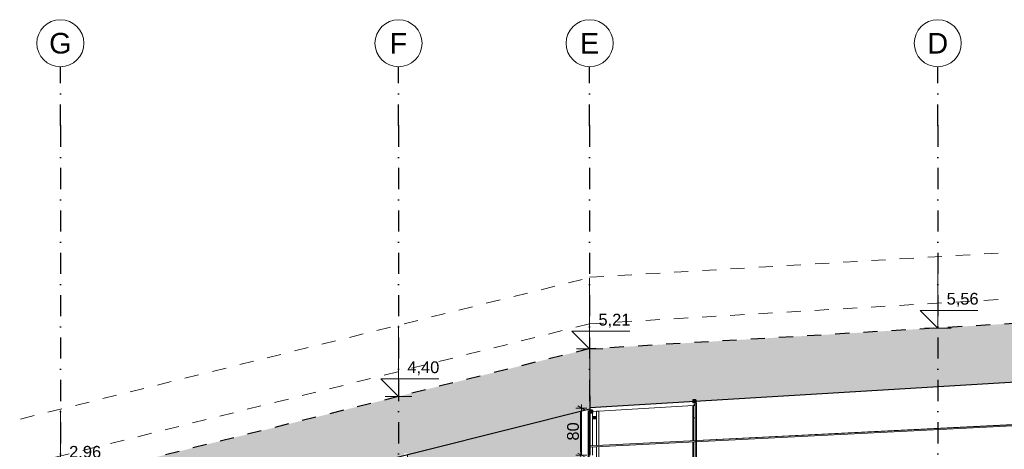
# Model space of a CAD drawing. Header units: millimetres. Extents: x 7523647 to 7570474, y -9734 to 10800.
# Tile 8 of 10: x 7536029 to 7552771, y 3499 to 10800. Entities that reach past the tile are written whole.
import ezdxf
from ezdxf.enums import TextEntityAlignment as Align

# ---------------------------------------------------------------- set-up
doc = ezdxf.new("R2010")
doc.units = ezdxf.units.MM
doc.header["$MEASUREMENT"] = 0
doc.linetypes.add('Kropki i Kreski', pattern=[720, 360, -180, 0, -180])
doc.linetypes.add('Przerywana', pattern=[480, 240, -240])
for name, color, linetype in [('Nowe_199-Z Wymiary i opisy', 7, 'Continuous'), ('Nowe_2025-11-03 Sufit podwieszany', 7, 'Continuous'), ('Nowe_280-A Dachy Powłoki', 7, 'Continuous'), ('Nowe_290-A Ściany kurtynowe', 7, 'Continuous'), ('Nowe_410-K Osie', 7, 'Continuous')]:
    doc.layers.add(name, color=color, linetype=linetype)
for name, color, linetype, lineweight, true_color in [('Nowe_199-Z Wymiary i opisy_Nr_pióra__45', 7, 'Continuous', 15, 0x40a5ff), ('Nowe_199-Z Wymiary i opisy_Nr_pióra__85', 7, 'Continuous', 13, 0x80c2ff), ('Nowe_280-A Dachy Powłoki_Nr_pióra__61', 7, 'Continuous', 13, 0x6a6a6a), ('Nowe_410-K Osie_Nr_pióra__25', 7, 'Continuous', 25, 0x40a5ff), ('Nowe_Wypełnienie pzekrój_Nr_pióra__61', 7, 'Continuous', 13, 0x6a6a6a), ('Nowe_Wypełnienie pzekrój_Nr_pióra__79', 7, 'Continuous', 0, 0xaaffd5)]:
    doc.layers.add(name, color=color, linetype=linetype, lineweight=lineweight, true_color=true_color)
for name, color, linetype, lineweight in [('Nowe_199-Z Wymiary i opisy_Nr_pióra__6', 5, 'Continuous', 13), ('Nowe_2025-11-03 Sufit podwieszany_Nr_pióra__1', 7, 'Continuous', 13), ('Nowe_2025-11-03 Sufit podwieszany_Nr_pióra__92', 7, 'Continuous', 13), ('Nowe_280-A Dachy Powłoki_Nr_pióra__21', 7, 'Continuous', 25), ('Nowe_280-A Dachy Powłoki_Nr_pióra__29', 7, 'Continuous', 25), ('Nowe_280-A Dachy Powłoki_Nr_pióra__49', 7, 'Continuous', 15), ('Nowe_290-A Ściany kurtynowe_Nr_pióra__1', 7, 'Continuous', 13), ('Nowe_290-A Ściany kurtynowe_Nr_pióra__27', 7, 'Continuous', 25), ('Nowe_290-A Ściany kurtynowe_Nr_pióra__87', 7, 'Continuous', 13), ('Nowe_410-K Osie_Nr_pióra__1', 7, 'Continuous', 13), ('Nowe_410-K Osie_Nr_pióra__7', 7, 'Continuous', 13), ('Nowe_Wypełnienie pzekrój_Nr_pióra__1', 7, 'Continuous', 13)]:
    doc.layers.add(name, color=color, linetype=linetype, lineweight=lineweight)
doc.styles.add('STYL_AUTOMATYCZNY_1', font='arial.ttf')
doc.styles.add('STYL_AUTOMATYCZNY_2', font='arial.ttf')
doc.dimstyles.new('STYL_AUTOMATYCZNY__3', dxfattribs={"dimtxt": 200, "dimasz": 95, "dimexe": 0.18, "dimexo": 0.0625, "dimgap": 0, "dimtad": 1, "dimdec": 1, "dimlfac": 0.1, "dimzin": 0, "dimdsep": 46, "dimtxsty": 'STYL_AUTOMATYCZNY_2', "dimblk": 'ARROWHEAD_2', "dimblk1": 'ARROWHEAD_2', "dimblk2": 'ARROWHEAD_2', "dimcen": 0.09, "dimclrd": 256, "dimclre": 256, "dimclrt": 5, "dimadec": 1, "dimazin": 0, "dimtfac": 1, "dimtdec": 4, "dimtmove": 0, "dimatfit": 3, "dimfxl": 0, "dimtolj": 1, "dimtzin": 0, "dimarcsym": 0})

# ---------------------------------------------------------------- blocks, each defined once
blk = doc.blocks.new('ElemPrzekroju_10', base_point=(6982742, 0))
at = {"layer": 'Nowe_280-A Dachy Powłoki', "linetype": 'Continuous', "lineweight": 0, "true_color": 0x000000}
for points in [[(7568823, 6592), (7545724, 5206), (7545724, 5196), (7568823, 6582)], [(7545724, 4910), (7568823, 6296), (7568823, 6582), (7545724, 5196)], [(7545724, 4910), (7545724, 4710), (7568823, 6096), (7568823, 6296)], [(7568823, 6096), (7545724, 4710), (7545724, 4409), (7568823, 5795)], [(7568823, 5795), (7545724, 4409), (7545724, 4404), (7568823, 5790)], [(7568823, 5790), (7545724, 4404), (7545724, 4204), (7547476, 4309), (7547476, 4339), (7547526, 4339), (7547526, 4312), (7568823, 5590)]]:
    blk.add_hatch(color=18, dxfattribs=at).paths.add_polyline_path(points)
at = {"layer": 'Nowe_280-A Dachy Powłoki_Nr_pióra__21', "color": 7, "linetype": 'Continuous', "lineweight": 25}
blk.add_line((7568823, 5590), (7545722, 4204), dxfattribs=at)
at = {"layer": 'Nowe_280-A Dachy Powłoki_Nr_pióra__29', "color": 7, "linetype": 'Przerywana', "lineweight": 25}
blk.add_line((7568823, 6592), (7545722, 5205), dxfattribs=at)
at = {"layer": 'Nowe_280-A Dachy Powłoki_Nr_pióra__29', "color": 7, "linetype": 'Continuous', "lineweight": 25, "flags": 128}
blk.add_lwpolyline([(7545722, 4409), (7545722, 4404), (7545722, 4204)], dxfattribs=at)
at = {"layer": 'Nowe_280-A Dachy Powłoki_Nr_pióra__49', "color": 7, "linetype": 'Continuous', "lineweight": 15, "flags": 128}
blk.add_lwpolyline([(7545722, 5195), (7545722, 4910), (7545722, 4710), (7545722, 4409)], dxfattribs=at)
blk = doc.blocks.new('ElemPrzekroju_11', base_point=(6982742, 0))
at = {"layer": 'Nowe_280-A Dachy Powłoki', "linetype": 'Continuous', "lineweight": 0, "true_color": 0x000000}
for points in [[(7536416, 2873), (7545724, 5200), (7545724, 5210), (7536416, 2883)], [(7536416, 2579), (7545724, 4906), (7545724, 5200), (7536416, 2873)], [(7536416, 2579), (7536416, 2373), (7545724, 4700), (7545724, 4906)], [(7536416, 2064), (7545724, 4391), (7545724, 4700), (7536416, 2373)], [(7536416, 2059), (7545724, 4386), (7545724, 4391), (7536416, 2064)], [(7536416, 1853), (7542571, 3391), (7542571, 3429), (7542621, 3429), (7542621, 3404), (7545724, 4180), (7545724, 4386), (7536416, 2059)]]:
    blk.add_hatch(color=18, dxfattribs=at).paths.add_polyline_path(points)
at = {"layer": 'Nowe_280-A Dachy Powłoki_Nr_pióra__21', "color": 7, "linetype": 'Continuous', "lineweight": 25}
blk.add_line((7545724, 4180), (7536820, 1954), dxfattribs=at)
at = {"layer": 'Nowe_280-A Dachy Powłoki_Nr_pióra__29', "color": 7, "linetype": 'Przerywana', "lineweight": 25}
blk.add_line((7545724, 5210), (7536416, 2883), dxfattribs=at)
at = {"layer": 'Nowe_280-A Dachy Powłoki_Nr_pióra__29', "color": 7, "linetype": 'Continuous', "lineweight": 25, "flags": 128}
for points in [[(7545724, 4391), (7545724, 4386), (7545724, 4180)], [(7536416, 2064), (7536416, 2059), (7536416, 1853)]]:
    blk.add_lwpolyline(points, dxfattribs=at)
at = {"layer": 'Nowe_280-A Dachy Powłoki_Nr_pióra__49', "color": 7, "linetype": 'Continuous', "lineweight": 15, "flags": 128}
for points in [[(7545724, 5200), (7545724, 4906), (7545724, 4700), (7545724, 4391)], [(7536416, 2873), (7536416, 2579), (7536416, 2373), (7536416, 2064)]]:
    blk.add_lwpolyline(points, dxfattribs=at)
at = {"layer": 'Nowe_280-A Dachy Powłoki_Nr_pióra__61', "color": 251, "linetype": 'Continuous', "lineweight": 13, "true_color": 0x6a6a6a}
for p, q in [((7536416, 2883), (7536416, 2883)), ((7536416, 2883), (7536416, 2873)), ((7536416, 2873), (7536416, 2579)), ((7536416, 2579), (7536416, 1852))]:
    blk.add_line(p, q, dxfattribs=at)
blk = doc.blocks.new('ElemPrzekroju_46', base_point=(6982742, 0))
at = {"layer": 'Nowe_290-A Ściany kurtynowe', "linetype": 'Continuous', "lineweight": 0, "true_color": 0x000000}
blk.add_hatch(color=18, dxfattribs=at).paths.add_polyline_path([(7547516, 4289), (7547516, -3825), (7547536, -3825), (7547536, -340), (7547525, -340), (7547525, -80), (7547536, -80), (7547536, 4289)])
at = {"layer": 'Nowe_290-A Ściany kurtynowe_Nr_pióra__1', "color": 7, "linetype": 'Continuous', "lineweight": 13}
for p, q in [((7547516, 4289), (7547516, -3825)), ((7547536, 4289), (7547526, 4289)), ((7547536, 4289), (7547536, -3825)), ((7547536, -3825), (7547526, -3825))]:
    blk.add_line(p, q, dxfattribs=at)
blk = doc.blocks.new('ElemPrzekroju_92', base_point=(6982742, 0))
at = {"layer": 'Nowe_290-A Ściany kurtynowe', "linetype": 'Continuous', "lineweight": 0, "true_color": 0x000000}
blk.add_hatch(color=18, dxfattribs=at).paths.add_polyline_path([(7545720, 4116), (7545770, 4116), (7545770, 4166), (7545720, 4166)])
at = {"layer": 'Nowe_290-A Ściany kurtynowe_Nr_pióra__27', "color": 7, "linetype": 'Continuous', "lineweight": 25}
for p, q in [((7545720, 4166), (7545720, 4116)), ((7545770, 4166), (7545720, 4166)), ((7545770, 4116), (7545730, 4116)), ((7545770, 4166), (7545770, 4116))]:
    blk.add_line(p, q, dxfattribs=at)
blk = doc.blocks.new('ElemPrzekroju_98', base_point=(6982742, 0))
at = {"layer": 'Nowe_290-A Ściany kurtynowe_Nr_pióra__87', "color": 7, "linetype": 'Continuous', "lineweight": 13}
for p, q in [((7545710, 4116), (7545700, 4116)), ((7545700, 3397), (7545700, 4116)), ((7545770, 3560), (7545770, 4116)), ((7545770, 3397), (7545770, 3540)), ((7545700, 3397), (7545710, 3397))]:
    blk.add_line(p, q, dxfattribs=at)
blk = doc.blocks.new('ElemPrzekroju_99', base_point=(6982742, 0))
at = {"layer": 'Nowe_290-A Ściany kurtynowe', "linetype": 'Continuous', "lineweight": 0, "true_color": 0x000000}
blk.add_hatch(color=18, dxfattribs=at).paths.add_polyline_path([(7545710, 3397), (7545730, 3397), (7545730, 4116), (7545710, 4116)])
at = {"layer": 'Nowe_290-A Ściany kurtynowe_Nr_pióra__1', "color": 7, "linetype": 'Continuous', "lineweight": 13}
for p, q in [((7545710, 4116), (7545710, 3397)), ((7545720, 4116), (7545710, 4116)), ((7545730, 4116), (7545730, 3397)), ((7545720, 3397), (7545710, 3397))]:
    blk.add_line(p, q, dxfattribs=at)
blk = doc.blocks.new('ElemPrzekroju_100', base_point=(6982742, 0))
at = {"layer": 'Nowe_290-A Ściany kurtynowe_Nr_pióra__87', "color": 7, "linetype": 'Continuous', "lineweight": 13}
for p, q in [((7545710, 4116), (7545710, 4141)), ((7545720, 4141), (7545710, 4141)), ((7545710, 3372), (7545710, 3397)), ((7545720, 3372), (7545710, 3372))]:
    blk.add_line(p, q, dxfattribs=at)
blk = doc.blocks.new('ElemPrzekroju_106', base_point=(6982742, 0))
at = {"layer": 'Nowe_2025-11-03 Sufit podwieszany', "linetype": 'Continuous', "lineweight": 0, "true_color": 0x000000}
for points in [[(7547536, 3628), (7568920, 4698), (7568920, 4718), (7547536, 3648)], [(7545730, 3538), (7547516, 3627), (7547516, 3647), (7545730, 3558)]]:
    blk.add_hatch(color=18, dxfattribs=at).paths.add_polyline_path(points)
at = {"layer": 'Nowe_2025-11-03 Sufit podwieszany_Nr_pióra__1', "color": 7, "linetype": 'Continuous', "lineweight": 13}
for p, q in [((7568920, 4718), (7545720, 3558)), ((7568920, 4698), (7545720, 3537)), ((7545720, 3558), (7545720, 3537))]:
    blk.add_line(p, q, dxfattribs=at)
at = {"layer": 'Nowe_2025-11-03 Sufit podwieszany_Nr_pióra__92', "color": 7, "linetype": 'Continuous', "lineweight": 13}
blk.add_line((7568920, 4718), (7547536, 3649), dxfattribs=at)
blk = doc.blocks.new('ElemPrzekroju_107', base_point=(6982742, 0))
at = {"layer": 'Nowe_290-A Ściany kurtynowe_Nr_pióra__87', "color": 7, "linetype": 'Continuous', "lineweight": 13}
for p, q in [((7547476, 3646), (7547476, 4242)), ((7547476, 2681), (7547476, 3625))]:
    blk.add_line(p, q, dxfattribs=at)
blk = doc.blocks.new('ElemPrzekroju_108', base_point=(6982742, 0))
at = {"layer": 'Nowe_290-A Ściany kurtynowe_Nr_pióra__87', "color": 7, "linetype": 'Continuous', "lineweight": 13}
for p, q in [((7547487, 3646), (7547487, 4036)), ((7547487, 2450), (7547487, 3626))]:
    blk.add_line(p, q, dxfattribs=at)
blk = doc.blocks.new('ElemPrzekroju_109', base_point=(6982742, 0))
at = {"layer": 'Nowe_290-A Ściany kurtynowe_Nr_pióra__87', "color": 7, "linetype": 'Continuous', "lineweight": 13}
for p, q in [((7545837, 4026), (7545837, 3564)), ((7545837, 3564), (7545837, 4026)), ((7545877, 3566), (7545877, 4036)), ((7545837, 3543), (7545837, 2422)), ((7545837, 2422), (7545837, 3543)), ((7545877, 2412), (7545877, 3545))]:
    blk.add_line(p, q, dxfattribs=at)
blk = doc.blocks.new('ElemPrzekroju_110', base_point=(6982742, 0))
at = {"layer": 'Nowe_290-A Ściany kurtynowe_Nr_pióra__87', "color": 7, "linetype": 'Continuous', "lineweight": 13}
for p, q in [((7545770, 4056), (7545837, 4056)), ((7545837, 2392), (7545745, 2392))]:
    blk.add_line(p, q, dxfattribs=at)
blk = doc.blocks.new('ElemPrzekroju_111', base_point=(6982742, 0))
at = {"layer": 'Nowe_290-A Ściany kurtynowe_Nr_pióra__87', "color": 7, "linetype": 'Continuous', "lineweight": 13}
for p, q in [((7547484, 4036), (7547484, 3646)), ((7547516, 4036), (7547487, 4036)), ((7547484, 3626), (7547484, 2450))]:
    blk.add_line(p, q, dxfattribs=at)
blk = doc.blocks.new('ElemPrzekroju_112', base_point=(6982742, 0))
at = {"layer": 'Nowe_290-A Ściany kurtynowe_Nr_pióra__87', "color": 7, "linetype": 'Continuous', "lineweight": 13}
for p, q in [((7545837, 4046), (7545770, 4046)), ((7545837, 4026), (7545770, 4026)), ((7545837, 4026), (7545837, 4046))]:
    blk.add_line(p, q, dxfattribs=at)
blk = doc.blocks.new('ElemPrzekroju_113', base_point=(6982742, 0))
at = {"layer": 'Nowe_290-A Ściany kurtynowe_Nr_pióra__87', "color": 7, "linetype": 'Continuous', "lineweight": 13}
for p, q in [((7545695, 2412), (7545695, 4036)), ((7545695, 2412), (7545695, 4036)), ((7545745, 2422), (7545745, 3347))]:
    blk.add_line(p, q, dxfattribs=at)
blk = doc.blocks.new('ElemPrzekroju_117', base_point=(6982742, 0))
at = {"layer": 'Nowe_290-A Ściany kurtynowe_Nr_pióra__87', "color": 7, "linetype": 'Continuous', "lineweight": 13}
blk.add_line((7545837, 4016), (7545770, 4016), dxfattribs=at)
blk = doc.blocks.new('ElemPrzekroju_119', base_point=(6982742, 0))
at = {"layer": 'Nowe_290-A Ściany kurtynowe', "linetype": 'Continuous', "lineweight": 0, "true_color": 0x000000}
blk.add_hatch(color=18, dxfattribs=at).paths.add_polyline_path([(7547476, 4339), (7547476, 4289), (7547526, 4289), (7547526, 4339)])
at = {"layer": 'Nowe_290-A Ściany kurtynowe_Nr_pióra__27', "color": 7, "linetype": 'Continuous', "lineweight": 25}
for p, q in [((7547476, 4339), (7547476, 4289)), ((7547526, 4339), (7547476, 4339)), ((7547516, 4289), (7547476, 4289)), ((7547526, 4339), (7547526, 4289))]:
    blk.add_line(p, q, dxfattribs=at)
blk = doc.blocks.new('ElemPrzekroju_121', base_point=(6982742, 0))
at = {"layer": 'Nowe_290-A Ściany kurtynowe_Nr_pióra__87', "color": 7, "linetype": 'Continuous', "lineweight": 13}
for p, q in [((7547507, 4266), (7547484, 4242)), ((7547484, 4242), (7547484, 4036))]:
    blk.add_line(p, q, dxfattribs=at)
blk = doc.blocks.new('ElemPrzekroju_123', base_point=(6982742, 0))
at = {"layer": 'Nowe_290-A Ściany kurtynowe_Nr_pióra__87', "color": 7, "linetype": 'Continuous', "lineweight": 13}
for p, q in [((7547487, 4036), (7547487, 4242)), ((7547516, 4244), (7547508, 4243))]:
    blk.add_line(p, q, dxfattribs=at)
blk = doc.blocks.new('ElemPrzekroju_124', base_point=(6982742, 0))
at = {"layer": 'Nowe_290-A Ściany kurtynowe_Nr_pióra__87', "color": 7, "linetype": 'Continuous', "lineweight": 13}
for p, q in [((7545877, 4149), (7547484, 4242)), ((7547484, 4242), (7547508, 4243)), ((7547507, 4266), (7547508, 4243))]:
    blk.add_line(p, q, dxfattribs=at)
blk = doc.blocks.new('ElemPrzekroju_125', base_point=(6982742, 0))
at = {"layer": 'Nowe_290-A Ściany kurtynowe_Nr_pióra__87', "color": 7, "linetype": 'Continuous', "lineweight": 13}
for p, q in [((7545877, 4149), (7545837, 4146)), ((7545837, 4146), (7545837, 4046)), ((7545837, 4046), (7545837, 4146)), ((7545877, 4036), (7545877, 4149))]:
    blk.add_line(p, q, dxfattribs=at)
blk = doc.blocks.new('ElemPrzekroju_126', base_point=(6982742, 0))
at = {"layer": 'Nowe_290-A Ściany kurtynowe_Nr_pióra__87', "color": 7, "linetype": 'Continuous', "lineweight": 13}
blk.add_line((7545770, 4142), (7545837, 4146), dxfattribs=at)
blk = doc.blocks.new('ElemPrzekroju_127', base_point=(6982742, 0))
at = {"layer": 'Nowe_290-A Ściany kurtynowe_Nr_pióra__87', "color": 7, "linetype": 'Continuous', "lineweight": 13}
blk.add_line((7545695, 4036), (7545695, 4172), dxfattribs=at)
blk.add_line((7545695, 4036), (7545695, 4172), dxfattribs=at)
blk = doc.blocks.new('Standardowy znacznik osi[2]', base_point=(7536720, 10000))
at = {"layer": 'Nowe_410-K Osie_Nr_pióra__25', "color": 161, "linetype": 'Kropki i Kreski', "lineweight": 25, "true_color": 0x40a5ff}
for p, q in [((7536720, 9000), (7536720, 10000)), ((7536720, 9000), (7536720, -7934)), ((7536720, -7934), (7536720, -8934))]:
    blk.add_line(p, q, dxfattribs=at)
for p in [(7536720, 9000), (7536720, 9000), (7536720, -7934), (7536720, -7934)]:
    blk.add_point(p, dxfattribs=at)
at = {"layer": 'Nowe_410-K Osie_Nr_pióra__7', "color": 7, "linetype": 'Continuous', "lineweight": 13}
for centre in [(7536720, 10400), (7536720, -9334)]:
    blk.add_circle(centre, 400, dxfattribs=at)
at = {"layer": 'Nowe_410-K Osie_Nr_pióra__1', "color": 7, "lineweight": 13, "style": 'STYL_AUTOMATYCZNY_1'}
for tag, p in [('AC_MarkerText_1_0', (7536720, 10575)), ('AC_MarkerText_1_1', (7536720, -9159))]:
    blk.add_attdef(tag, text='', height=350, rotation=360, dxfattribs=at).set_placement(p, align=Align.TOP_CENTER)
blk = doc.blocks.new('Standardowy znacznik osi[3]', base_point=(7545720, 10000))
at = {"layer": 'Nowe_410-K Osie_Nr_pióra__25', "color": 161, "linetype": 'Kropki i Kreski', "lineweight": 25, "true_color": 0x40a5ff}
for p, q in [((7545720, 9000), (7545720, 10000)), ((7545720, 9000), (7545720, -7934)), ((7545720, -7934), (7545720, -8934))]:
    blk.add_line(p, q, dxfattribs=at)
for p in [(7545720, 9000), (7545720, 9000), (7545720, -7934), (7545720, -7934)]:
    blk.add_point(p, dxfattribs=at)
at = {"layer": 'Nowe_410-K Osie_Nr_pióra__7', "color": 7, "linetype": 'Continuous', "lineweight": 13}
for centre in [(7545720, 10400), (7545720, -9334)]:
    blk.add_circle(centre, 400, dxfattribs=at)
at = {"layer": 'Nowe_410-K Osie_Nr_pióra__1', "color": 7, "lineweight": 13, "style": 'STYL_AUTOMATYCZNY_1'}
for tag, p in [('AC_MarkerText_1_0', (7545720, 10575)), ('AC_MarkerText_1_1', (7545720, -9159))]:
    blk.add_attdef(tag, text='', height=350, rotation=360, dxfattribs=at).set_placement(p, align=Align.TOP_CENTER)
blk = doc.blocks.new('Standardowy znacznik osi[4]', base_point=(7551641, 10000))
at = {"layer": 'Nowe_410-K Osie_Nr_pióra__25', "color": 161, "linetype": 'Kropki i Kreski', "lineweight": 25, "true_color": 0x40a5ff}
for p, q in [((7551641, 9000), (7551641, 10000)), ((7551641, 9000), (7551641, -7934)), ((7551641, -7934), (7551641, -8934))]:
    blk.add_line(p, q, dxfattribs=at)
for p in [(7551641, 9000), (7551641, 9000), (7551641, -7934), (7551641, -7934)]:
    blk.add_point(p, dxfattribs=at)
at = {"layer": 'Nowe_410-K Osie_Nr_pióra__7', "color": 7, "linetype": 'Continuous', "lineweight": 13}
for centre in [(7551641, 10400), (7551641, -9334)]:
    blk.add_circle(centre, 400, dxfattribs=at)
at = {"layer": 'Nowe_410-K Osie_Nr_pióra__1', "color": 7, "lineweight": 13, "style": 'STYL_AUTOMATYCZNY_1'}
for tag, p in [('AC_MarkerText_1_0', (7551641, 10575)), ('AC_MarkerText_1_1', (7551641, -9159))]:
    blk.add_attdef(tag, text='', height=350, rotation=360, dxfattribs=at).set_placement(p, align=Align.TOP_CENTER)
blk = doc.blocks.new('Standardowy znacznik osi[8]', base_point=(7542471, 10000))
at = {"layer": 'Nowe_410-K Osie_Nr_pióra__25', "color": 161, "linetype": 'Kropki i Kreski', "lineweight": 25, "true_color": 0x40a5ff}
for p, q in [((7542471, 9000), (7542471, 10000)), ((7542471, 9000), (7542471, -7934)), ((7542471, -7934), (7542471, -8934))]:
    blk.add_line(p, q, dxfattribs=at)
for p in [(7542471, 9000), (7542471, 9000), (7542471, -7934), (7542471, -7934)]:
    blk.add_point(p, dxfattribs=at)
at = {"layer": 'Nowe_410-K Osie_Nr_pióra__7', "color": 7, "linetype": 'Continuous', "lineweight": 13}
for centre in [(7542471, 10400), (7542471, -9334)]:
    blk.add_circle(centre, 400, dxfattribs=at)
at = {"layer": 'Nowe_410-K Osie_Nr_pióra__1', "color": 7, "lineweight": 13, "style": 'STYL_AUTOMATYCZNY_1'}
for tag, p in [('AC_MarkerText_1_0', (7542471, 10575)), ('AC_MarkerText_1_1', (7542471, -9159))]:
    blk.add_attdef(tag, text='', height=350, rotation=360, dxfattribs=at).set_placement(p, align=Align.TOP_CENTER)
blk = doc.blocks.new('*D163', base_point=(6982742, 0))
at = {"layer": 'Nowe_199-Z Wymiary i opisy_Nr_pióra__45', "color": 161, "linetype": 'Continuous', "lineweight": 15, "true_color": 0x40a5ff}
for p, q in [((7545643, 4164), (7545518, 4236)), ((7545518, 3436), (7545643, 3364))]:
    blk.add_line(p, q, dxfattribs=at)
at = {"layer": 'Nowe_199-Z Wymiary i opisy_Nr_pióra__85', "color": 151, "linetype": 'Continuous', "lineweight": 13, "true_color": 0x80c2ff}
for p, q in [((7545674, 4200), (7545487, 4200)), ((7545580, 4200), (7545580, 4261)), ((7545580, 3400), (7545580, 4200)), ((7545674, 3400), (7545487, 3400))]:
    blk.add_line(p, q, dxfattribs=at)
at = {"layer": 'Nowe_199-Z Wymiary i opisy_Nr_pióra__6', "color": 5, "lineweight": 13, "insert": (7545540, 3647), "char_height": 200, "attachment_point": 7, "rotation": 90, "style": 'STYL_AUTOMATYCZNY_2'}
blk.add_mtext('\\A1;{\\pql;\\fArial|b0|i0|c238|p0;\\W1.000000;80}', dxfattribs=at)
blk = doc.blocks.new('ARROWHEAD_2')
at = {"color": 0, "linetype": 'Continuous', "lineweight": 0}
for p, q in [((0, 0), (-1, 0)), ((-0.38, -0.66), (0.38, 0.66))]:
    blk.add_line(p, q, dxfattribs=at)
blk = doc.blocks.new('Wymiary_1', base_point=(7545720, 5206))
at = {"layer": 'Nowe_199-Z Wymiary i opisy_Nr_pióra__45', "color": 161, "linetype": 'Continuous', "lineweight": 15, "true_color": 0x40a5ff}
for p, q in [((7545720, 5206), (7545720, 6406)), ((7545720, 5206), (7545420, 5506)), ((7545420, 5506), (7545720, 5506)), ((7545720, 5506), (7546404, 5506))]:
    blk.add_line(p, q, dxfattribs=at)
at = {"layer": 'Nowe_199-Z Wymiary i opisy_Nr_pióra__85', "color": 151, "linetype": 'Continuous', "lineweight": 13, "true_color": 0x80c2ff}
for q in [(7545495, 5206), (7545945, 5206)]:
    blk.add_line((7545720, 5206), q, dxfattribs=at)
at = {"layer": 'Nowe_199-Z Wymiary i opisy_Nr_pióra__6', "color": 5, "lineweight": 13, "insert": (7545870, 5566), "char_height": 200, "attachment_point": 7, "style": 'STYL_AUTOMATYCZNY_2'}
blk.add_mtext('\\A1;{\\pql;\\fArial|b0|i0|c238|p0;\\W1.000000;5,21}', dxfattribs=at)
blk = doc.blocks.new('Wymiary_5', base_point=(7551641, 5561))
at = {"layer": 'Nowe_199-Z Wymiary i opisy_Nr_pióra__45', "color": 161, "linetype": 'Continuous', "lineweight": 15, "true_color": 0x40a5ff}
for p, q in [((7551641, 5561), (7551641, 6761)), ((7551641, 5561), (7551341, 5861)), ((7551341, 5861), (7551641, 5861)), ((7551641, 5861), (7552324, 5861))]:
    blk.add_line(p, q, dxfattribs=at)
at = {"layer": 'Nowe_199-Z Wymiary i opisy_Nr_pióra__85', "color": 151, "linetype": 'Continuous', "lineweight": 13, "true_color": 0x80c2ff}
for q in [(7551416, 5561), (7551866, 5561)]:
    blk.add_line((7551641, 5561), q, dxfattribs=at)
at = {"layer": 'Nowe_199-Z Wymiary i opisy_Nr_pióra__6', "color": 5, "lineweight": 13, "insert": (7551791, 5921), "char_height": 200, "attachment_point": 7, "style": 'STYL_AUTOMATYCZNY_2'}
blk.add_mtext('\\A1;{\\pql;\\fArial|b0|i0|c238|p0;\\W1.000000;5,56}', dxfattribs=at)
blk = doc.blocks.new('Wymiary_8', base_point=(7542471, 4397))
at = {"layer": 'Nowe_199-Z Wymiary i opisy_Nr_pióra__45', "color": 161, "linetype": 'Continuous', "lineweight": 15, "true_color": 0x40a5ff}
for p, q in [((7542471, 4397), (7542471, 5597)), ((7542471, 4397), (7542171, 4697)), ((7542171, 4697), (7542471, 4697)), ((7542471, 4697), (7543154, 4697))]:
    blk.add_line(p, q, dxfattribs=at)
at = {"layer": 'Nowe_199-Z Wymiary i opisy_Nr_pióra__85', "color": 151, "linetype": 'Continuous', "lineweight": 13, "true_color": 0x80c2ff}
for q in [(7542246, 4397), (7542696, 4397)]:
    blk.add_line((7542471, 4397), q, dxfattribs=at)
at = {"layer": 'Nowe_199-Z Wymiary i opisy_Nr_pióra__6', "color": 5, "lineweight": 13, "insert": (7542621, 4757), "char_height": 200, "attachment_point": 7, "style": 'STYL_AUTOMATYCZNY_2'}
blk.add_mtext('\\A1;{\\pql;\\fArial|b0|i0|c238|p0;\\W1.000000;4,40}', dxfattribs=at)
blk = doc.blocks.new('Wymiary_9', base_point=(7536720, 2959))
at = {"layer": 'Nowe_199-Z Wymiary i opisy_Nr_pióra__45', "color": 161, "linetype": 'Continuous', "lineweight": 15, "true_color": 0x40a5ff}
for p, q in [((7536720, 2959), (7536720, 4159)), ((7536720, 2959), (7536420, 3259)), ((7536420, 3259), (7536720, 3259)), ((7536720, 3259), (7537404, 3259))]:
    blk.add_line(p, q, dxfattribs=at)
at = {"layer": 'Nowe_199-Z Wymiary i opisy_Nr_pióra__85', "color": 151, "linetype": 'Continuous', "lineweight": 13, "true_color": 0x80c2ff}
for q in [(7536495, 2959), (7536945, 2959)]:
    blk.add_line((7536720, 2959), q, dxfattribs=at)
at = {"layer": 'Nowe_199-Z Wymiary i opisy_Nr_pióra__6', "color": 5, "lineweight": 13, "insert": (7536870, 3319), "char_height": 200, "attachment_point": 7, "style": 'STYL_AUTOMATYCZNY_2'}
blk.add_mtext('\\A1;{\\pql;\\fArial|b0|i0|c238|p0;\\W1.000000;2,96}', dxfattribs=at)

msp = doc.modelspace()

# ---------------------------------------------------------------- hatches: boundary and pattern name
at = {"layer": 'Nowe_Wypełnienie pzekrój_Nr_pióra__79', "linetype": 'Continuous', "lineweight": 0, "true_color": 0xaaffd5}
msp.add_hatch(color=121, dxfattribs=at).paths.add_polyline_path([(7542620.55, 3403.54), (7545567.68, 4140.38), (7545580.42, 0), (7542620.55, 0)])

# ---------------------------------------------------------------- linework, layer by layer
at = {"layer": 'Nowe_Wypełnienie pzekrój_Nr_pióra__1', "color": 7, "linetype": 'Continuous', "lineweight": 13, "flags": 128}
msp.add_lwpolyline([(7542620.55, 3403.54), (7545567.68, 4140.38), (7545580.42, 0), (7542620.55, 0)], close=True, dxfattribs=at)
at = {"layer": 'Nowe_Wypełnienie pzekrój_Nr_pióra__61', "color": 251, "linetype": 'Przerywana', "lineweight": 13, "true_color": 0x6a6a6a}
for points in [[(7545720.42, 6422.95), (7568970.77, 7800.62)], [(7545716.62, 5631.33), (7568814.67, 6999.99)], [(7524863.89, 0), (7524863.89, 1236.04), (7545716.62, 6415.29)], [(7545720.42, 5631.56), (7524863.89, 426.18)]]:
    msp.add_lwpolyline(points, dxfattribs=at)

# ---------------------------------------------------------------- block references
at = {"layer": 'Nowe_199-Z Wymiary i opisy', "color": 151, "linetype": 'Continuous', "lineweight": 13, "true_color": 0x80c2ff}
for name, p in [('Wymiary_5', (7551640.51, 5560.58)), ('Wymiary_1', (7545720.42, 5205.62)), ('Wymiary_8', (7542470.55, 4396.82)), ('Wymiary_9', (7536720.42, 2959.28))]:
    msp.add_blockref(name, p, dxfattribs=at)
at = {"layer": 'Nowe_2025-11-03 Sufit podwieszany', "lineweight": 0}
msp.add_blockref('ElemPrzekroju_106', (6982742.06, 0), dxfattribs=at)
at = {"layer": 'Nowe_280-A Dachy Powłoki', "lineweight": 0}
for name in ['ElemPrzekroju_10', 'ElemPrzekroju_11']:
    msp.add_blockref(name, (6982742.06, 0), dxfattribs=at)
at = {"layer": 'Nowe_290-A Ściany kurtynowe', "lineweight": 0}
for name in ['ElemPrzekroju_124', 'ElemPrzekroju_119', 'ElemPrzekroju_107', 'ElemPrzekroju_121', 'ElemPrzekroju_123', 'ElemPrzekroju_46', 'ElemPrzekroju_127', 'ElemPrzekroju_113', 'ElemPrzekroju_98', 'ElemPrzekroju_100', 'ElemPrzekroju_99', 'ElemPrzekroju_92', 'ElemPrzekroju_110', 'ElemPrzekroju_126', 'ElemPrzekroju_112', 'ElemPrzekroju_125', 'ElemPrzekroju_109', 'ElemPrzekroju_111', 'ElemPrzekroju_108', 'ElemPrzekroju_117']:
    msp.add_blockref(name, (6982742.06, 0), dxfattribs=at)
at = {"layer": 'Nowe_410-K Osie', "color": 8, "linetype": 'Continuous', "lineweight": 13}
ref = msp.add_blockref('Standardowy znacznik osi[2]', (7536720.42, 10000), dxfattribs=at)
ref.add_attrib('AC_MarkerText_1', 'G', dxfattribs={"layer": 'Nowe_410-K Osie_Nr_pióra__1', "color": 7, "lineweight": 13, "height": 350, "rotation": 360, "style": 'STYL_AUTOMATYCZNY_1'}).set_placement((7536720.42, 10575), align=Align.TOP_CENTER)
ref.add_attrib('AC_MarkerText_1_1', 'G', dxfattribs={"layer": 'Nowe_410-K Osie_Nr_pióra__1', "color": 7, "lineweight": 13, "height": 350, "rotation": 360, "style": 'STYL_AUTOMATYCZNY_1'}).set_placement((7536720.42, -9158.77), align=Align.TOP_CENTER)
ref = msp.add_blockref('Standardowy znacznik osi[8]', (7542470.55, 10000), dxfattribs=at)
ref.add_attrib('AC_MarkerText_1', 'F', dxfattribs={"layer": 'Nowe_410-K Osie_Nr_pióra__1', "color": 7, "lineweight": 13, "height": 350, "rotation": 360, "style": 'STYL_AUTOMATYCZNY_1'}).set_placement((7542470.55, 10575), align=Align.TOP_CENTER)
ref.add_attrib('AC_MarkerText_1_1', 'F', dxfattribs={"layer": 'Nowe_410-K Osie_Nr_pióra__1', "color": 7, "lineweight": 13, "height": 350, "rotation": 360, "style": 'STYL_AUTOMATYCZNY_1'}).set_placement((7542470.55, -9158.77), align=Align.TOP_CENTER)
ref = msp.add_blockref('Standardowy znacznik osi[3]', (7545720.42, 10000), dxfattribs=at)
ref.add_attrib('AC_MarkerText_1', 'E', dxfattribs={"layer": 'Nowe_410-K Osie_Nr_pióra__1', "color": 7, "lineweight": 13, "height": 350, "rotation": 360, "style": 'STYL_AUTOMATYCZNY_1'}).set_placement((7545720.42, 10575), align=Align.TOP_CENTER)
ref.add_attrib('AC_MarkerText_1_1', 'E', dxfattribs={"layer": 'Nowe_410-K Osie_Nr_pióra__1', "color": 7, "lineweight": 13, "height": 350, "rotation": 360, "style": 'STYL_AUTOMATYCZNY_1'}).set_placement((7545720.42, -9158.77), align=Align.TOP_CENTER)
ref = msp.add_blockref('Standardowy znacznik osi[4]', (7551640.51, 10000), dxfattribs=at)
ref.add_attrib('AC_MarkerText_1', 'D', dxfattribs={"layer": 'Nowe_410-K Osie_Nr_pióra__1', "color": 7, "lineweight": 13, "height": 350, "rotation": 360, "style": 'STYL_AUTOMATYCZNY_1'}).set_placement((7551640.51, 10575), align=Align.TOP_CENTER)
ref.add_attrib('AC_MarkerText_1_1', 'D', dxfattribs={"layer": 'Nowe_410-K Osie_Nr_pióra__1', "color": 7, "lineweight": 13, "height": 350, "rotation": 360, "style": 'STYL_AUTOMATYCZNY_1'}).set_placement((7551640.51, -9158.77), align=Align.TOP_CENTER)

# ---------------------------------------------------------------- dimensions: what is measured, and where the dimension line sits
at = {"layer": 'Nowe_199-Z Wymiary i opisy', "color": 151, "linetype": 'Continuous', "lineweight": 13, "true_color": 0x80c2ff}
dim = msp.add_linear_dim(base=(7545580.42, 4199.69), p1=(7545720.42, 3399.75), p2=(7545720.42, 4199.69), angle=90, dimstyle='STYL_AUTOMATYCZNY__3', dxfattribs=at)
dim.commit()
dim.dimension.update_dxf_attribs({"geometry": '*D163', "text_midpoint": (7545440.42, 3799.38), "dimtype": 160, "text_rotation": 90})

doc.saveas('drawing.dxf')
